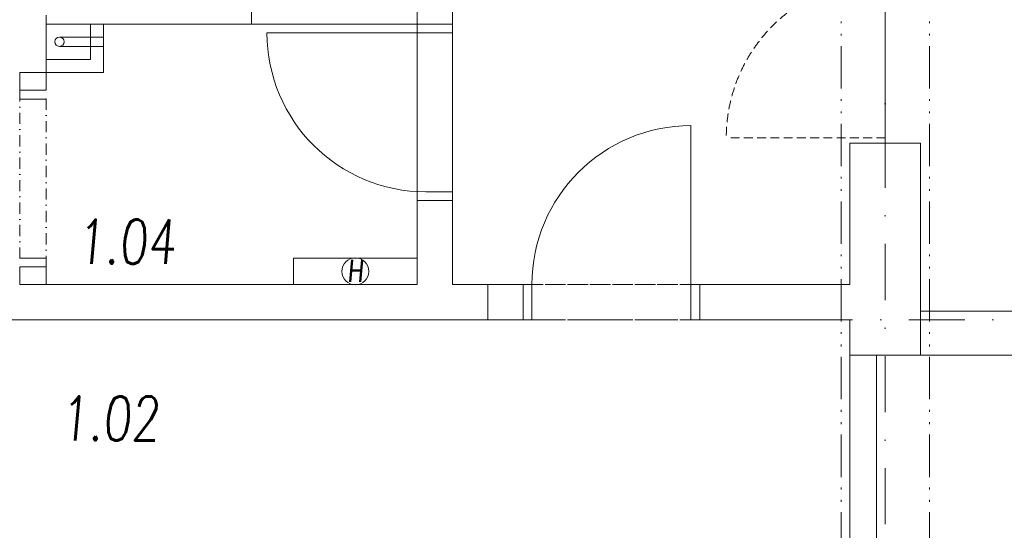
# Model space of a CAD drawing. Header units: millimetres. Extents: x 213386 to 459888, y 74252 to 208052.
# Tile 109 of 256: x 387727 to 393301, y 151340 to 154232. Entities that reach past the tile are written whole.
import ezdxf

# ---------------------------------------------------------------- set-up
doc = ezdxf.new("R2010")
doc.units = ezdxf.units.MM
for name, pattern in [('ACAD_ISO12W100', [22, 12, -3, 0.5, -3, 0.5, -3]), ('DASHED', [0.75, 0.5, -0.25]), ('ČERCHOVANÁ', [25.4, 12.7, -6.35, 0, -6.35])]:
    doc.linetypes.add(name, pattern=pattern)
for name, color, linetype, lineweight in [('DVERE', 255, 'Continuous', 0), ('Dveře', 255, 'Continuous', 0), ('NAD', 255, 'ACAD_ISO12W100', 0), ('NOVA', 255, 'Continuous', 0), ('NOVÁ TENKÁ', 255, 'Continuous', 0), ('NOVÁ TLUSTÁ', 255, 'Continuous', 0), ('OSY', 255, 'Continuous', 0), ('POPIS2', 255, 'Continuous', 0), ('TENKA', 255, 'Continuous', 0), ('TEXT_35', 255, 'Continuous', 0), ('TLUSTA', 255, 'Continuous', 0), ('ŽB', 255, 'Continuous', 0)]:
    doc.layers.add(name, color=color, linetype=linetype, lineweight=lineweight)
doc.styles.add('CS-ROMANS', font='romans.shx', dxfattribs={"width": 0.75, "oblique": 5})

# ---------------------------------------------------------------- blocks, each defined once
blk = doc.blocks.new('ev výtah')
at = {"layer": 'NOVÁ TENKÁ'}
blk.add_line((28290.4, 12029.4), (31540.4, 12029.4), dxfattribs=at)

msp = doc.modelspace()

# ---------------------------------------------------------------- linework, layer by layer
at = {"layer": 'DVERE'}
for p, q in [((390176.638, 154207.175), (390176.638, 154157.175)), ((387951.638, 154133.154), (388126.638, 154133.154)), ((388126.638, 154133.154), (388201.638, 154133.154)), ((390026.638, 154157.175), (389126.638, 154157.175)), ((387951.638, 154081.154), (388126.638, 154081.154)), ((388126.638, 154081.154), (388201.638, 154081.154)), ((391526.659, 152732.154), (391526.659, 153632.134)), ((390576.68, 152732.154), (390626.68, 152732.154)), ((391526.659, 152732.154), (391576.659, 152732.154)), ((390576.68, 152532.204), (390626.68, 152532.204)), ((391526.659, 152532.204), (391576.659, 152532.204))]:
    msp.add_line(p, q, dxfattribs=at)
for points in [[(389976.638, 153207.175), (389976.638, 154207.154)], [(390026.638, 154157.175), (390176.638, 154157.175)], [(390176.638, 153207.175), (390176.638, 154157.175)], [(390026.638, 153257.175), (390176.638, 153257.175)], [(389276.638, 152732.154), (389976.638, 152732.154), (389976.638, 152882.154), (389276.638, 152882.154)], [(390626.68, 152532.154), (390626.68, 152732.154)], [(391526.659, 152532.154), (391526.659, 152732.154)], [(391576.659, 152582.154), (391576.659, 152732.154)]]:
    msp.add_lwpolyline(points, close=True, dxfattribs=at)
for centre, radius in [((387951.638, 154107.154), 26), ((389626.695, 152806.9), 75.94)]:
    msp.add_circle(centre, radius, dxfattribs=at)
for centre, radius, start, end in [((390026.638, 154157.175), 900, 180, 270), ((391526.659, 152732.154), 899.979, 90, 180)]:
    msp.add_arc(centre, radius, start, end, dxfattribs=at)
at = {"layer": 'Dveře', "ltscale": 300}
msp.add_line((392626.638, 154482.154), (392626.638, 153532.154), dxfattribs=at)
at = {"layer": 'Dveře', "linetype": 'DASHED', "ltscale": 100}
msp.add_line((392626.638, 153562.134), (391726.638, 153562.134), dxfattribs=at)
msp.add_arc((392626.638, 153562.134), 900, 90, 180, dxfattribs=at)
at = {"layer": 'NAD', "ltscale": 20}
for points in [[(392376.638, 147682.154), (392376.639, 167232.154)], [(392876.638, 147682.154), (392876.638, 166982.154)]]:
    msp.add_lwpolyline(points, dxfattribs=at)
at = {"layer": 'NOVA'}
msp.add_line((389976.638, 154207.154), (387876.638, 154207.154), dxfattribs=at)
for points in [[(387876.639, 153932.132), (388201.639, 153932.132), (388201.639, 154207.154)], [(387876.639, 153932.132), (387876.639, 154007.132), (388126.639, 154007.132), (388126.639, 154207.154)], [(388201.639, 154207.154), (388201.639, 153932.132), (387876.639, 153932.132)]]:
    msp.add_lwpolyline(points, dxfattribs=at)
at = {"layer": 'NOVÁ TENKÁ', "linetype": 'ČERCHOVANÁ', "ltscale": 5}
for p, q in [((387726.638, 153832.133), (387726.639, 152832.133)), ((387876.639, 152832.133), (387876.639, 153832.133))]:
    msp.add_line(p, q, dxfattribs=at)
at = {"layer": 'NOVÁ TENKÁ', "ltscale": 5}
for p, q in [((387726.639, 153782.133), (387876.639, 153782.133)), ((387726.639, 152882.133), (387876.639, 152882.133))]:
    msp.add_line(p, q, dxfattribs=at)
at = {"layer": 'NOVÁ TENKÁ', "linetype": 'ČERCHOVANÁ', "ltscale": 5}
for points in [[(391526.659, 152732.154), (390626.68, 152732.154)], [(391526.659, 152532.204), (390626.68, 152532.204)]]:
    msp.add_lwpolyline(points, close=True, dxfattribs=at)
at = {"layer": 'NOVÁ TLUSTÁ', "ltscale": 5}
for p, q in [((387726.639, 153932.132), (387726.639, 153832.133)), ((387876.639, 153932.132), (387876.639, 153832.133)), ((387726.639, 153832.133), (387876.639, 153832.133)), ((387726.639, 152832.133), (387876.639, 152832.133)), ((387726.639, 152832.133), (387726.639, 152732.133)), ((387876.639, 152832.133), (387876.639, 152732.133)), ((392826.638, 152582.154), (393826.638, 152582.154)), ((392426.638, 152332.154), (392426.638, 151082.154)), ((392576.638, 152332.154), (392576.638, 148048.154)), ((392826.638, 152332.154), (393826.638, 152332.154))]:
    msp.add_line(p, q, dxfattribs=at)
for points in [[(387876.639, 153832.133), (387876.639, 153932.133)], [(387876.639, 152732.133), (387876.639, 152832.133)], [(390376.659, 152732.154), (390576.659, 152732.154), (390576.659, 152532.204), (390376.659, 152532.204)]]:
    msp.add_lwpolyline(points, close=True, dxfattribs=at)
at = {"layer": 'OSY', "linetype": 'ČERCHOVANÁ', "ltscale": 25}
for p, q in [((392626.638, 170109.563), (392626.638, 145530.044)), ((400063.194, 152532.154), (372424.222, 152532.154))]:
    msp.add_line(p, q, dxfattribs=at)
at = {"layer": 'TENKA'}
for p, q in [((390026.638, 154207.175), (390026.638, 154207.154)), ((390176.638, 154207.175), (390176.638, 154207.154))]:
    msp.add_line(p, q, dxfattribs=at)
at = {"layer": 'TLUSTA', "ltscale": 5}
for p, q in [((388201.638, 153932.134), (388201.638, 154207.154)), ((387876.638, 153932.134), (388201.638, 153932.134))]:
    msp.add_line(p, q, dxfattribs=at)
msp.add_lwpolyline([(388201.638, 154207.154), (388201.638, 153932.134), (387876.639, 153932.133), (387876.639, 153932.134), (387876.639, 154007.134), (388126.638, 154007.134), (388126.638, 154207.154)], dxfattribs=at)
at = {"layer": 'ŽB'}
for p, q in [((389976.638, 155292.134), (389976.638, 154207.175)), ((390176.638, 155292.134), (390176.638, 154207.154)), ((387876.638, 154257.134), (387876.638, 153932.154)), ((389976.638, 154207.175), (390176.638, 154207.175)), ((389976.638, 154207.154), (390176.638, 154207.154)), ((387726.638, 153932.154), (387876.638, 153932.154)), ((387726.638, 153932.133), (387876.638, 153932.133)), ((392826.638, 153532.154), (392426.638, 153532.154)), ((392826.638, 153532.154), (392426.638, 153532.154)), ((389976.638, 153257.154), (389976.638, 152732.154)), ((390176.638, 153257.154), (390176.638, 152732.154)), ((389976.638, 153207.175), (390176.638, 153207.175)), ((387726.638, 152732.154), (387876.638, 152732.154)), ((387726.638, 152732.154), (387876.638, 152732.154)), ((387876.638, 152732.154), (389976.638, 152732.154)), ((390176.638, 152732.154), (390376.659, 152732.154)), ((390376.659, 152732.154), (390376.659, 152532.154)), ((392426.638, 152732.154), (391576.638, 152732.154)), ((391576.638, 152732.154), (391576.638, 152532.154)), ((391576.659, 152532.204), (391576.659, 152732.204)), ((391576.659, 152532.204), (391576.659, 152732.204)), ((387726.638, 152532.154), (390376.659, 152532.154)), ((392426.638, 152532.154), (391576.638, 152532.154)), ((392426.638, 152332.154), (392426.638, 152532.154)), ((392826.638, 152332.154), (392426.638, 152332.154))]:
    msp.add_line(p, q, dxfattribs=at)
for points in [[(392426.638, 152732.154), (392426.638, 153532.154)], [(392826.638, 152332.154), (392826.638, 153532.154)]]:
    msp.add_lwpolyline(points, close=True, dxfattribs=at)

# ---------------------------------------------------------------- block references
at = {"layer": 'TEXT_35', "rotation": 90}
msp.add_blockref('ev výtah', (401069.045, 125916.715), dxfattribs=at)

# ---------------------------------------------------------------- texts
at = {"layer": 'DVERE', "insert": (389626.281, 152809.439), "char_height": 125, "attachment_point": 5, "style": 'CS-ROMANS'}
msp.add_mtext_dynamic_manual_height_columns('H', width=141.62944, gutter_width=12.5, heights=[0], dxfattribs=at)
at = {"layer": 'POPIS2', "ltscale": 15, "style": 'CS-ROMANS', "oblique": 5, "width": 0.75}
for s, p in [('1.04', (388045.545, 152849.671)), ('1.02', (387952.928, 151848.933))]:
    msp.add_text(s, height=250, dxfattribs=at).set_placement(p)

doc.saveas('drawing.dxf')
